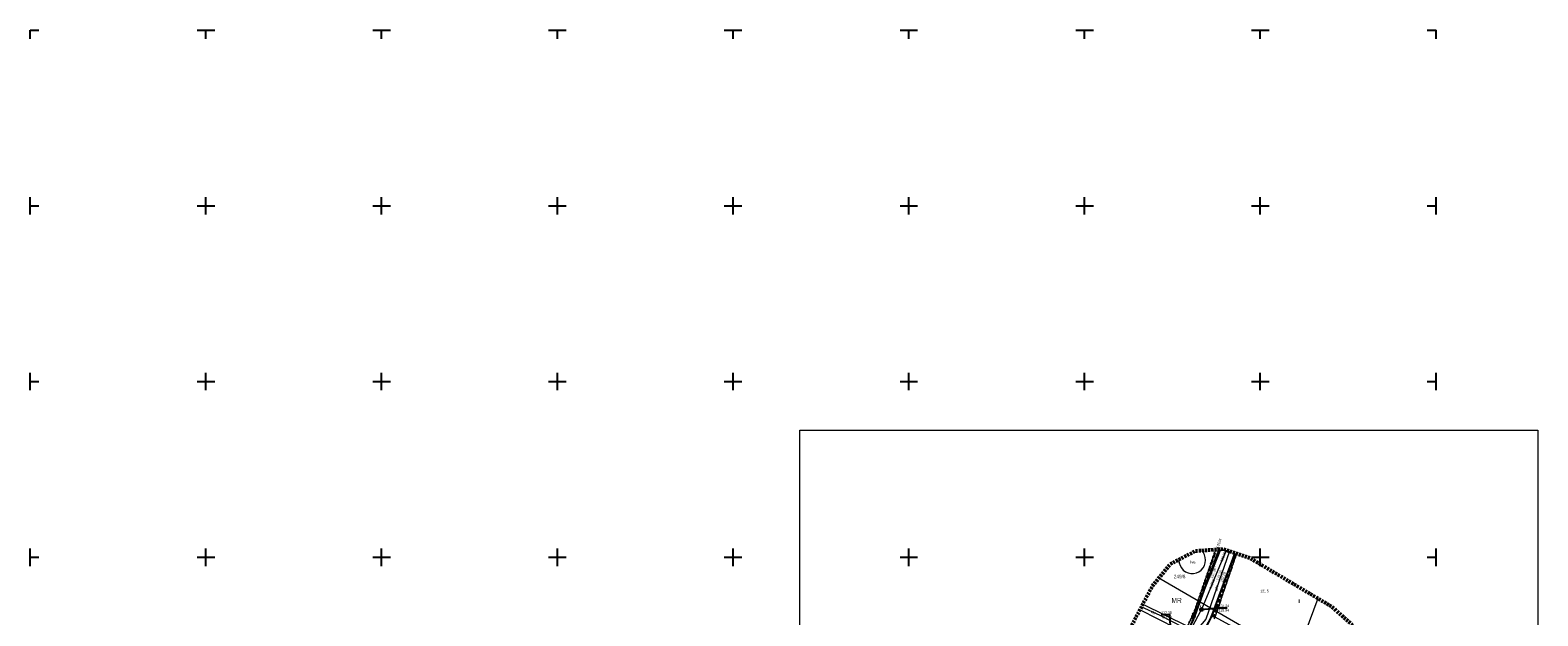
# Model space of a CAD drawing. Header units: centimetres. Extents: x 1590 to 6442358, y 1327 to 6703124.
# Tile 36 of 79: x 1590 to 2019, y 1660 to 1827. Entities that reach past the tile are written whole.
import ezdxf
from ezdxf.enums import TextEntityAlignment as Align

# ---------------------------------------------------------------- set-up
doc = ezdxf.new("R2010")
doc.units = ezdxf.units.CM
for name, pattern in [('TZ.430.7812.2024$0$1.0_0.5', [1.5, 1, -0.5]), ('TZ.430.7812.2024$0$1.5_0.5', [2, 1.5, -0.5]), ('TZ.430.7812.2024$0$2', [0.9, 0.6, -0.3]), ('TZ.430.7812.2024$0$219-500', [0]), ('TZ.430.7812.2024$0$egkk-500', [2, 1.5, -0.5]), ('TZ.430.7812.2024$0$egug-500', [1, 0.5, -0.5]), ('TZ.430.7812.2024$0$suep_nn_500', [0])]:
    doc.linetypes.add(name, pattern=pattern)
for name, color, linetype, lineweight in [('0_RAMKA', 7, 'Continuous', 25), ('TZ.430.7812.2024$0$!MPZP', 134, 'Continuous', 18), ('TZ.430.7812.2024$0$#RAMKA', 7, 'Continuous', 15)]:
    doc.layers.add(name, color=color, linetype=linetype, lineweight=lineweight)
for name, color, linetype in [('TZ.430.7812.2024$0$202-punkt graniczny', 7, 'Continuous'), ('TZ.430.7812.2024$0$211-numer działki ewidencyjnej', 7, 'Continuous'), ('TZ.430.7812.2024$0$217-kontur klasyfikacyjny', 7, 'Continuous'), ('TZ.430.7812.2024$0$218-kontur użytku gruntowego', 7, 'Continuous'), ('TZ.430.7812.2024$0$219-działka ewidencyjna', 7, 'Continuous'), ('TZ.430.7812.2024$0$312-budynek ewidencyjny', 7, 'Continuous'), ('TZ.430.7812.2024$0$basen odkryty', 7, 'Continuous'), ('TZ.430.7812.2024$0$basen odkryty-Atr17', 7, 'Continuous'), ('TZ.430.7812.2024$0$jezdnia', 7, 'Continuous'), ('TZ.430.7812.2024$0$komora podziemna', 7, 'Continuous'), ('TZ.430.7812.2024$0$krawężnik', 7, 'Continuous'), ('TZ.430.7812.2024$0$pikieta naturalna', 7, 'Continuous'), ('TZ.430.7812.2024$0$pikieta naturalna-Atr2', 7, 'Continuous'), ('TZ.430.7812.2024$0$pikieta sztuczna', 7, 'Continuous'), ('TZ.430.7812.2024$0$pikieta sztuczna-Atr2', 7, 'Continuous'), ('TZ.430.7812.2024$0$przewód elektroenergetyczny niskiego napięcia', 7, 'Continuous'), ('TZ.430.7812.2024$0$przewód elektroenergetyczny podziemny', 7, 'Continuous'), ('TZ.430.7812.2024$0$przewód elektroenergetyczny podziemny-Atr1', 7, 'Continuous'), ('TZ.430.7812.2024$0$przewód gazowy', 7, 'Continuous'), ('TZ.430.7812.2024$0$przewód gazowy-Atr1', 7, 'Continuous'), ('TZ.430.7812.2024$0$przewód kanalizacyjny', 7, 'Continuous'), ('TZ.430.7812.2024$0$przewód kanalizacyjny-Atr1', 7, 'Continuous'), ('TZ.430.7812.2024$0$przewód telekomunikacyjny podziemny', 7, 'Continuous'), ('TZ.430.7812.2024$0$przewód telekomunikacyjny podziemny - ob. projektowany', 7, 'Continuous'), ('TZ.430.7812.2024$0$przewód telekomunikacyjny podziemny - ob. projektowany-Atr1', 7, 'Continuous'), ('TZ.430.7812.2024$0$przewód telekomunikacyjny podziemny-Atr1', 7, 'Continuous'), ('TZ.430.7812.2024$0$przewód wodociągowy', 7, 'Continuous'), ('TZ.430.7812.2024$0$rzędna', 7, 'Continuous'), ('TZ.430.7812.2024$0$rzędna-Atr2', 7, 'Continuous'), ('TZ.430.7812.2024$0$rzędna-Atr3', 7, 'Continuous'), ('TZ.430.7812.2024$0$telekomunikacyjne urządzenie techniczne-Atr17', 7, 'Continuous'), ('TZ.430.7812.2024$0$Wstawianie ramki sekcyjnej z opisem', 7, 'Continuous'), ('TZ.430.7812.2024$0$właz do komory lub kanału - okrągły', 7, 'Continuous'), ('TZ.430.7812.2024$0$właz do komory lub kanału - okrągły-Atr17', 7, 'Continuous'), ('TZ.430.7812.2024$0$Zakres', 7, 'Continuous')]:
    doc.layers.add(name, color=color, linetype=linetype)
doc.styles.add('TZ.430.7812.2024$0$STANDARD', font='Working1250', dxfattribs={"width": 0.75})

# ---------------------------------------------------------------- blocks, each defined once
blk = doc.blocks.new('TZ.430.7812.2024$0$202')
at = {"color": 0, "linetype": 'Continuous', "lineweight": 0}
blk.add_circle((0, 0), 0.25, dxfattribs=at)
blk = doc.blocks.new('TZ.430.7812.2024$0$US22')
at = {"color": 0, "linetype": 'Continuous', "lineweight": 13}
blk.add_circle((0, 0), 0.25, dxfattribs=at)
blk = doc.blocks.new('TZ.430.7812.2024$0$PW01')
at = {"linetype": 'Continuous', "lineweight": 13}
h = blk.add_hatch(color=0, dxfattribs=at)
edge = h.paths.add_edge_path()
edge.add_arc((0, 0), 0.045, 0, 360)
blk = doc.blocks.new('TZ.430.7812.2024$0$RAMKA500K')
at = {"color": 0}
for p, q in [((0, 247.5), (0, 250)), ((0, 250), (2.5, 250)), ((47.5, 250), (52.5, 250)), ((50, 247.5), (50, 250)), ((97.5, 250), (102.5, 250)), ((100, 247.5), (100, 250)), ((147.5, 250), (152.5, 250)), ((150, 247.5), (150, 250)), ((197.5, 250), (202.5, 250)), ((200, 247.5), (200, 250)), ((247.5, 250), (252.5, 250)), ((250, 247.5), (250, 250)), ((297.5, 250), (302.5, 250)), ((300, 247.5), (300, 250)), ((347.5, 250), (352.5, 250)), ((350, 247.5), (350, 250)), ((397.5, 250), (400, 250)), ((400, 247.5), (400, 250)), ((0, 197.5), (0, 202.5)), ((50, 197.5), (50, 202.5)), ((100, 197.5), (100, 202.5)), ((150, 197.5), (150, 202.5)), ((200, 197.5), (200, 202.5)), ((250, 197.5), (250, 202.5)), ((300, 197.5), (300, 202.5)), ((350, 197.5), (350, 202.5)), ((400, 197.5), (400, 202.5)), ((0, 200), (2.5, 200)), ((47.5, 200), (52.5, 200)), ((97.5, 200), (102.5, 200)), ((147.5, 200), (152.5, 200)), ((197.5, 200), (202.5, 200)), ((247.5, 200), (252.5, 200)), ((297.5, 200), (302.5, 200)), ((347.5, 200), (352.5, 200)), ((397.5, 200), (400, 200)), ((0, 147.5), (0, 152.5)), ((50, 147.5), (50, 152.5)), ((100, 147.5), (100, 152.5)), ((150, 147.5), (150, 152.5)), ((200, 147.5), (200, 152.5)), ((250, 147.5), (250, 152.5)), ((300, 147.5), (300, 152.5)), ((350, 147.5), (350, 152.5)), ((400, 147.5), (400, 152.5)), ((0, 150), (2.5, 150)), ((47.5, 150), (52.5, 150)), ((97.5, 150), (102.5, 150)), ((147.5, 150), (152.5, 150)), ((197.5, 150), (202.5, 150)), ((247.5, 150), (252.5, 150)), ((297.5, 150), (302.5, 150)), ((347.5, 150), (352.5, 150)), ((397.5, 150), (400, 150)), ((0, 97.5), (0, 102.5)), ((0, 100), (2.5, 100)), ((47.5, 100), (52.5, 100)), ((50, 97.5), (50, 102.5)), ((97.5, 100), (102.5, 100)), ((100, 97.5), (100, 102.5)), ((147.5, 100), (152.5, 100)), ((150, 97.5), (150, 102.5)), ((197.5, 100), (202.5, 100)), ((200, 97.5), (200, 102.5)), ((247.5, 100), (252.5, 100)), ((250, 97.5), (250, 102.5)), ((297.5, 100), (302.5, 100)), ((300, 97.5), (300, 102.5)), ((347.5, 100), (352.5, 100)), ((350, 97.5), (350, 102.5)), ((397.5, 100), (400, 100)), ((400, 97.5), (400, 102.5)), ((0, 47.5), (0, 52.5)), ((50, 47.5), (50, 52.5)), ((100, 47.5), (100, 52.5)), ((150, 47.5), (150, 52.5)), ((200, 47.5), (200, 52.5)), ((250, 47.5), (250, 52.5)), ((300, 47.5), (300, 52.5)), ((350, 47.5), (350, 52.5)), ((400, 47.5), (400, 52.5)), ((0, 50), (2.5, 50)), ((47.5, 50), (52.5, 50)), ((97.5, 50), (102.5, 50)), ((147.5, 50), (152.5, 50)), ((197.5, 50), (202.5, 50)), ((247.5, 50), (252.5, 50)), ((297.5, 50), (302.5, 50)), ((347.5, 50), (352.5, 50)), ((397.5, 50), (400, 50)), ((0, 0), (0, 2.5)), ((0, 0), (2.5, 0)), ((47.5, 0), (52.5, 0)), ((50, 0), (50, 2.5)), ((97.5, 0), (102.5, 0)), ((100, 0), (100, 2.5)), ((147.5, 0), (152.5, 0)), ((150, 0), (150, 2.5)), ((197.5, 0), (202.5, 0)), ((200, 0), (200, 2.5)), ((247.5, 0), (252.5, 0)), ((250, 0), (250, 2.5)), ((297.5, 0), (302.5, 0)), ((300, 0), (300, 2.5)), ((347.5, 0), (352.5, 0)), ((350, 0), (350, 2.5)), ((397.5, 0), (400, 0)), ((400, 0), (400, 2.5))]:
    blk.add_line(p, q, dxfattribs=at)
blk = doc.blocks.new('TZ.430.7812.2024')
at = {"layer": 'TZ.430.7812.2024$0$!MPZP', "color": 134, "linetype": 'TZ.430.7812.2024$0$1.0_0.5', "lineweight": 30}
blk.add_lwpolyline([(6442336.72, 5667582.83), (6442342.82, 5667601.16)], dxfattribs=at)
at = {"layer": 'TZ.430.7812.2024$0$#RAMKA', "color": 7, "linetype": 'Continuous', "lineweight": 18, "ltscale": 0.5, "elevation": 10.22}
blk.add_lwpolyline([(6442218.97, 5667339.17), (6442218.97, 5667487.67), (6442218.97, 5667636.17), (6442428.97, 5667636.17), (6442428.97, 5667487.67), (6442428.97, 5667339.17)], close=True, dxfattribs=at)
at = {"layer": 'TZ.430.7812.2024$0$217-kontur klasyfikacyjny', "color": 82, "linetype": 'TZ.430.7812.2024$0$egkk-500', "lineweight": 18, "flags": 128}
blk.add_lwpolyline([(6442343.25, 5667601.01), (6442336.95, 5667582.46)], dxfattribs=at)
at = {"layer": 'TZ.430.7812.2024$0$218-kontur użytku gruntowego', "color": 82, "linetype": 'TZ.430.7812.2024$0$egug-500', "lineweight": 18, "flags": 128}
for points in [[(6442330.98, 5667583.92), (6442337.26, 5667602.12)], [(6442337.26, 5667602.12), (6442330.98, 5667583.92)], [(6442343.25, 5667601.01), (6442336.95, 5667582.46)], [(6442336.95, 5667582.46), (6442343.25, 5667601.01)], [(6442329.28, 5667580.42), (6442330.98, 5667583.92)], [(6442330.98, 5667583.92), (6442329.28, 5667580.42)]]:
    blk.add_lwpolyline(points, dxfattribs=at)
at = {"layer": 'TZ.430.7812.2024$0$219-działka ewidencyjna', "color": 7, "linetype": 'TZ.430.7812.2024$0$219-500', "lineweight": 18, "flags": 128}
for points in [[(6442337.26, 5667602.12), (6442330.98, 5667583.92)], [(6442336.95, 5667582.46), (6442343.25, 5667601.01)], [(6442316.57, 5667586.67), (6442329.28, 5667580.42)], [(6442330.98, 5667583.92), (6442329.28, 5667580.42)]]:
    blk.add_lwpolyline(points, dxfattribs=at)
at = {"layer": 'TZ.430.7812.2024$0$312-budynek ewidencyjny', "color": 7, "linetype": 'Continuous', "lineweight": 50, "flags": 128}
blk.add_lwpolyline([(6442361.14, 5667587.48), (6442361, 5667587.53)], dxfattribs=at)
at = {"layer": 'TZ.430.7812.2024$0$basen odkryty', "color": 7, "linetype": 'Continuous', "lineweight": 18, "flags": 128}
blk.add_lwpolyline([(6442326.85, 5667599.29), (6442326.84, 5667599.18), (6442326.92, 5667598.39), (6442327.17, 5667597.63), (6442327.57, 5667596.95), (6442328.1, 5667596.36), (6442328.74, 5667595.89), (6442329.47, 5667595.57), (6442330.24, 5667595.4), (6442331.04, 5667595.4), (6442331.81, 5667595.57), (6442332.54, 5667595.89), (6442333.18, 5667596.36), (6442333.71, 5667596.95), (6442334.11, 5667597.63), (6442334.36, 5667598.39), (6442334.44, 5667599.18), (6442334.36, 5667599.97), (6442334.11, 5667600.73), (6442333.71, 5667601.41), (6442333.32, 5667601.84)], dxfattribs=at)
at = {"layer": 'TZ.430.7812.2024$0$jezdnia', "color": 7, "linetype": 'TZ.430.7812.2024$0$1.5_0.5', "lineweight": 18, "flags": 128}
blk.add_lwpolyline([(6442338.26, 5667602.2), (6442335.17, 5667594.03), (6442331.34, 5667583.5), (6442330.63, 5667581.71), (6442329.18, 5667578.69), (6442320.77, 5667562.98), (6442311.11, 5667544.73), (6442297.41, 5667518.88), (6442299.37, 5667517.85), (6442301.11, 5667516.94), (6442314.79, 5667542.75), (6442324.54, 5667561.17), (6442332.86, 5667576.75), (6442335.37, 5667581.56), (6442335.99, 5667582.89), (6442336.57, 5667584.3), (6442339.61, 5667592.5), (6442342.82, 5667601.16)], dxfattribs=at)
at = {"layer": 'TZ.430.7812.2024$0$komora podziemna', "color": 34, "linetype": 'Continuous', "lineweight": 18, "flags": 128}
blk.add_lwpolyline([(6442333.77, 5667585.13), (6442333.76, 5667585.03), (6442333.73, 5667584.93), (6442333.67, 5667584.84), (6442333.6, 5667584.76), (6442333.52, 5667584.7), (6442333.41, 5667584.65), (6442333.31, 5667584.64), (6442333.21, 5667584.64), (6442333.11, 5667584.66), (6442333.02, 5667584.71), (6442332.94, 5667584.77), (6442332.87, 5667584.85), (6442332.81, 5667584.95), (6442332.78, 5667585.05), (6442332.77, 5667585.15), (6442332.79, 5667585.25), (6442332.82, 5667585.35), (6442332.88, 5667585.43), (6442332.95, 5667585.51), (6442333.03, 5667585.57), (6442333.13, 5667585.62), (6442333.23, 5667585.64), (6442333.33, 5667585.64), (6442333.43, 5667585.61), (6442333.53, 5667585.56), (6442333.61, 5667585.5), (6442333.68, 5667585.42), (6442333.74, 5667585.33), (6442333.77, 5667585.23)], close=True, dxfattribs=at)
at = {"layer": 'TZ.430.7812.2024$0$krawężnik', "color": 7, "linetype": 'Continuous', "lineweight": 25, "flags": 128}
for points in [[(6442338.26, 5667602.2), (6442335.17, 5667594.03), (6442331.34, 5667583.5), (6442330.63, 5667581.71), (6442329.18, 5667578.69), (6442320.77, 5667562.98), (6442311.11, 5667544.73), (6442297.41, 5667518.88)], [(6442297.41, 5667518.88), (6442299.37, 5667517.85), (6442301.11, 5667516.94), (6442314.79, 5667542.75), (6442324.54, 5667561.17), (6442332.86, 5667576.75), (6442335.37, 5667581.56), (6442335.99, 5667582.89), (6442336.57, 5667584.3), (6442339.61, 5667592.5), (6442342.82, 5667601.16)]]:
    blk.add_lwpolyline(points, dxfattribs=at)
at = {"layer": 'TZ.430.7812.2024$0$przewód elektroenergetyczny niskiego napięcia', "color": 1, "linetype": 'TZ.430.7812.2024$0$suep_nn_500', "lineweight": 18, "flags": 128}
blk.add_lwpolyline([(6442378.37, 5667560.85), (6442321.13, 5667594.06)], dxfattribs=at)
at = {"layer": 'TZ.430.7812.2024$0$przewód elektroenergetyczny podziemny', "color": 1, "linetype": 'Continuous', "lineweight": 18, "flags": 128}
blk.add_lwpolyline([(6442329.36, 5667579.86), (6442328.17, 5667580.02), (6442321.54, 5667583.38), (6442316.15, 5667585.88)], dxfattribs=at)
at = {"layer": 'TZ.430.7812.2024$0$przewód gazowy', "color": 40, "linetype": 'Continuous', "lineweight": 18, "flags": 128}
blk.add_lwpolyline([(6442341.21, 5667601.72), (6442334.47, 5667582.41), (6442331.34, 5667578.71)], dxfattribs=at)
at = {"layer": 'TZ.430.7812.2024$0$przewód kanalizacyjny', "color": 34, "linetype": 'Continuous', "lineweight": 18, "flags": 128}
for points in [[(6442340.28, 5667602.04), (6442333.27, 5667585.14)], [(6442328.68, 5667576.48), (6442333.27, 5667585.14)]]:
    blk.add_lwpolyline(points, dxfattribs=at)
at = {"layer": 'TZ.430.7812.2024$0$przewód telekomunikacyjny podziemny', "color": 30, "linetype": 'Continuous', "lineweight": 18, "flags": 128}
blk.add_lwpolyline([(6442330.84, 5667582.43), (6442338.74, 5667602.23)], dxfattribs=at)
at = {"layer": 'TZ.430.7812.2024$0$przewód telekomunikacyjny podziemny - ob. projektowany', "color": 30, "linetype": 'TZ.430.7812.2024$0$1.5_0.5', "lineweight": 18, "flags": 128}
blk.add_lwpolyline([(6442316.73, 5667554.81), (6442316.8, 5667554.95), (6442318.35, 5667558.01), (6442318.27, 5667558.52), (6442320.81, 5667563.54), (6442321.76, 5667565.39), (6442321.99, 5667565.83), (6442322.15, 5667566.14), (6442323.27, 5667568.33), (6442325.7, 5667572.73), (6442328.84, 5667578.64), (6442329.26, 5667578.64), (6442331.56, 5667583.15), (6442331.26, 5667583.81), (6442335.63, 5667596.49), (6442337.58, 5667602.15)], dxfattribs=at)
at = {"layer": 'TZ.430.7812.2024$0$przewód wodociągowy', "color": 5, "linetype": 'Continuous', "lineweight": 18, "flags": 128}
for points in [[(6442366.37, 5667588.25), (6442362.7, 5667578.29), (6442357.07, 5667572.06), (6442337.2, 5667582.98), (6442336.21, 5667583.2), (6442328.46, 5667569.87), (6442319.72, 5667554), (6442308.29, 5667532.55), (6442306.39, 5667529.68)], [(6442315.46, 5667555.07), (6442318.85, 5667561.55), (6442326.19, 5667579.74), (6442315.71, 5667585.04)]]:
    blk.add_lwpolyline(points, dxfattribs=at)
at = {"layer": 'TZ.430.7812.2024$0$rzędna-Atr2', "color": 7, "flags": 128}
for points in [[(6442333.1, 5667585.13), (6442338.17, 5667585.56), (6442340.62, 5667585.56)], [(6442324.57, 5667578.91), (6442324.27, 5667583.62), (6442321.84, 5667583.62)]]:
    blk.add_lwpolyline(points, dxfattribs=at)
at = {"layer": 'TZ.430.7812.2024$0$Zakres', "color": 6, "linetype": 'TZ.430.7812.2024$0$2', "lineweight": 53, "flags": 128}
blk.add_lwpolyline([(6442278.93, 5667514.66), (6442275.73, 5667508.31), (6442250.56, 5667460), (6442248.38, 5667452.57), (6442249.19, 5667444.88), (6442252.85, 5667438.06), (6442258.83, 5667433.14), (6442292.46, 5667415.06), (6442299.05, 5667412.89), (6442305.99, 5667413.1), (6442312.43, 5667415.66), (6442317.62, 5667420.27), (6442321.55, 5667425.24), (6442346.25, 5667449.96), (6442347.97, 5667451.91), (6442353.29, 5667458.83), (6442353.43, 5667459.03), (6442368.88, 5667479.64), (6442389.47, 5667506.98), (6442392.91, 5667514.25), (6442393.22, 5667522.28), (6442390.34, 5667529.79), (6442384.73, 5667535.55), (6442370.37, 5667545.31), (6442377.83, 5667559.12), (6442380.11, 5667566.38), (6442379.52, 5667573.96), (6442376.13, 5667580.77), (6442370.45, 5667585.83), (6442347.16, 5667599.66), (6442339.55, 5667602.29), (6442331.51, 5667601.71), (6442324.36, 5667598), (6442319.25, 5667591.77), (6442284.49, 5667525.69), (6442284.33, 5667525.38)], close=True, dxfattribs=at)
at = {"layer": 'TZ.430.7812.2024$0$202-punkt graniczny', "color": 7, "linetype": 'Continuous', "lineweight": 18}
blk.add_blockref('TZ.430.7812.2024$0$202', (6442330.98, 5667583.92), dxfattribs=at)
at = {"layer": 'TZ.430.7812.2024$0$pikieta naturalna', "color": 7, "linetype": 'Continuous', "lineweight": 13}
blk.add_blockref('TZ.430.7812.2024$0$PW01', (6442352.39, 5667590.02), dxfattribs=at)
at = {"layer": 'TZ.430.7812.2024$0$pikieta sztuczna', "color": 7, "linetype": 'Continuous', "lineweight": 13}
for p in [(6442335.17, 5667594.03), (6442337.53, 5667593.23), (6442339.61, 5667592.5)]:
    blk.add_blockref('TZ.430.7812.2024$0$PW01', p, dxfattribs=at)
at = {"layer": 'TZ.430.7812.2024$0$rzędna', "color": 34, "linetype": 'Continuous', "lineweight": 18}
for p in [(6442340.22, 5667601.9), (6442333.1, 5667585.13)]:
    blk.add_blockref('TZ.430.7812.2024$0$PW01', p, dxfattribs=at)
at = {"layer": 'TZ.430.7812.2024$0$Wstawianie ramki sekcyjnej z opisem', "color": 7, "linetype": 'Continuous', "lineweight": 13}
blk.add_blockref('TZ.430.7812.2024$0$RAMKA500K', (6442000, 5667500), dxfattribs=at)
at = {"layer": 'TZ.430.7812.2024$0$właz do komory lub kanału - okrągły', "color": 7, "linetype": 'Continuous', "lineweight": 18}
blk.add_blockref('TZ.430.7812.2024$0$US22', (6442333.1, 5667585.13), dxfattribs=at)
at = {"layer": 'TZ.430.7812.2024$0$!MPZP', "color": 134, "lineweight": 20, "insert": (6442324.74, 5667588.45), "char_height": 1.5, "width": 7.2424, "attachment_point": 1, "style": 'TZ.430.7812.2024$0$STANDARD'}
blk.add_mtext('MR', dxfattribs=at)
at = {"layer": 'TZ.430.7812.2024$0$211-numer działki ewidencyjnej', "color": 7, "linetype": 'Continuous', "lineweight": 18, "style": 'TZ.430.7812.2024$0$STANDARD', "width": 0.79}
blk.add_text('249/8', height=1, dxfattribs=at).set_placement((6442325.4, 5667594.02))
at = {"layer": 'TZ.430.7812.2024$0$basen odkryty-Atr17', "color": 7, "style": 'TZ.430.7812.2024$0$STANDARD', "width": 0.765}
blk.add_text('bas.', height=0.75, dxfattribs=at).set_placement((6442329.97, 5667598.3))
at = {"layer": 'TZ.430.7812.2024$0$pikieta naturalna-Atr2', "color": 7, "style": 'TZ.430.7812.2024$0$STANDARD', "width": 0.765}
blk.add_text('131.5', height=0.75, dxfattribs=at).set_placement((6442352.39, 5667590.02), align=Align.RIGHT)
at = {"layer": 'TZ.430.7812.2024$0$pikieta sztuczna-Atr2', "color": 7, "style": 'TZ.430.7812.2024$0$STANDARD', "width": 0.765}
for s, rotation, p in [('132.38', 70.958, (6442335.77, 5667594.19)), ('132.29', 70.979, (6442338.62, 5667593.07))]:
    blk.add_text(s, height=0.75, rotation=rotation, dxfattribs=at).set_placement(p, align=Align.TOP_LEFT)
blk.add_text('132.33', height=0.75, rotation=70.979, dxfattribs=at).set_placement((6442338.21, 5667593.35))
at = {"layer": 'TZ.430.7812.2024$0$przewód elektroenergetyczny podziemny-Atr1', "color": 1, "style": 'TZ.430.7812.2024$0$STANDARD', "width": 0.765}
blk.add_text('eN', height=0.75, rotation=334.148, dxfattribs=at).set_placement((6442319.48, 5667584.33), align=Align.MIDDLE_CENTER)
at = {"layer": 'TZ.430.7812.2024$0$przewód gazowy-Atr1', "color": 40, "style": 'TZ.430.7812.2024$0$STANDARD', "width": 0.765}
blk.add_text('g90', height=0.75, rotation=70.76, dxfattribs=at).set_placement((6442337.57, 5667591.29), align=Align.MIDDLE_CENTER)
at = {"layer": 'TZ.430.7812.2024$0$przewód kanalizacyjny-Atr1', "color": 34, "style": 'TZ.430.7812.2024$0$STANDARD', "width": 0.765}
blk.add_text('ks200', height=0.75, rotation=67.469, dxfattribs=at).set_placement((6442335.79, 5667591.21), align=Align.MIDDLE_LEFT)
at = {"layer": 'TZ.430.7812.2024$0$przewód telekomunikacyjny podziemny - ob. projektowany-Atr1', "color": 30, "style": 'TZ.430.7812.2024$0$STANDARD', "width": 0.765}
blk.add_text('proj. t SP-GN.6630.554.2024', height=0.75, rotation=70.984, dxfattribs=at).set_placement((6442334.63, 5667593.59), align=Align.MIDDLE_LEFT)
at = {"layer": 'TZ.430.7812.2024$0$przewód telekomunikacyjny podziemny-Atr1', "color": 30, "style": 'TZ.430.7812.2024$0$STANDARD', "width": 0.765}
blk.add_text('t', height=0.75, rotation=68.239, dxfattribs=at).set_placement((6442336.81, 5667597.4), align=Align.MIDDLE_LEFT)
at = {"layer": 'TZ.430.7812.2024$0$rzędna-Atr2', "color": 34, "style": 'TZ.430.7812.2024$0$STANDARD', "width": 0.765}
blk.add_text('129.58', height=0.75, rotation=68.582, dxfattribs=at).set_placement((6442338.93, 5667598.79), align=Align.MIDDLE_LEFT)
for s, p in [('132.38', (6442321.84, 5667583.63)), ('132.34', (6442338.17, 5667585.57))]:
    blk.add_text(s, height=0.75, dxfattribs=at).set_placement(p, align=Align.BOTTOM_LEFT)
at = {"layer": 'TZ.430.7812.2024$0$rzędna-Atr2', "color": 30, "style": 'TZ.430.7812.2024$0$STANDARD', "width": 0.765}
blk.add_text('131.43', height=0.75, rotation=69.269, dxfattribs=at).set_placement((6442331.07, 5667583.02), align=Align.MIDDLE_LEFT)
at = {"layer": 'TZ.430.7812.2024$0$rzędna-Atr3', "color": 34, "style": 'TZ.430.7812.2024$0$STANDARD', "width": 0.765}
for s, p in [('129.94', (6442338.17, 5667584.29)), ('131.28', (6442321.84, 5667582.35))]:
    blk.add_text(s, height=0.75, dxfattribs=at).set_placement(p, align=Align.BOTTOM_LEFT)
at = {"layer": 'TZ.430.7812.2024$0$telekomunikacyjne urządzenie techniczne-Atr17', "color": 30, "style": 'TZ.430.7812.2024$0$STANDARD', "width": 0.765}
blk.add_text('t', height=0.75, dxfattribs=at).set_placement((6442330.23, 5667582.99))
at = {"layer": 'TZ.430.7812.2024$0$właz do komory lub kanału - okrągły-Atr17', "color": 7, "style": 'TZ.430.7812.2024$0$STANDARD', "width": 0.765}
blk.add_text('k', height=0.75, dxfattribs=at).set_placement((6442332.81, 5667585.72))

msp = doc.modelspace()

# ---------------------------------------------------------------- block references
at = {"layer": '0_RAMKA', "transparency": 33554559}
msp.add_blockref('TZ.430.7812.2024', (-6440410.33, -5665923.18), dxfattribs=at)

doc.saveas('drawing.dxf')
